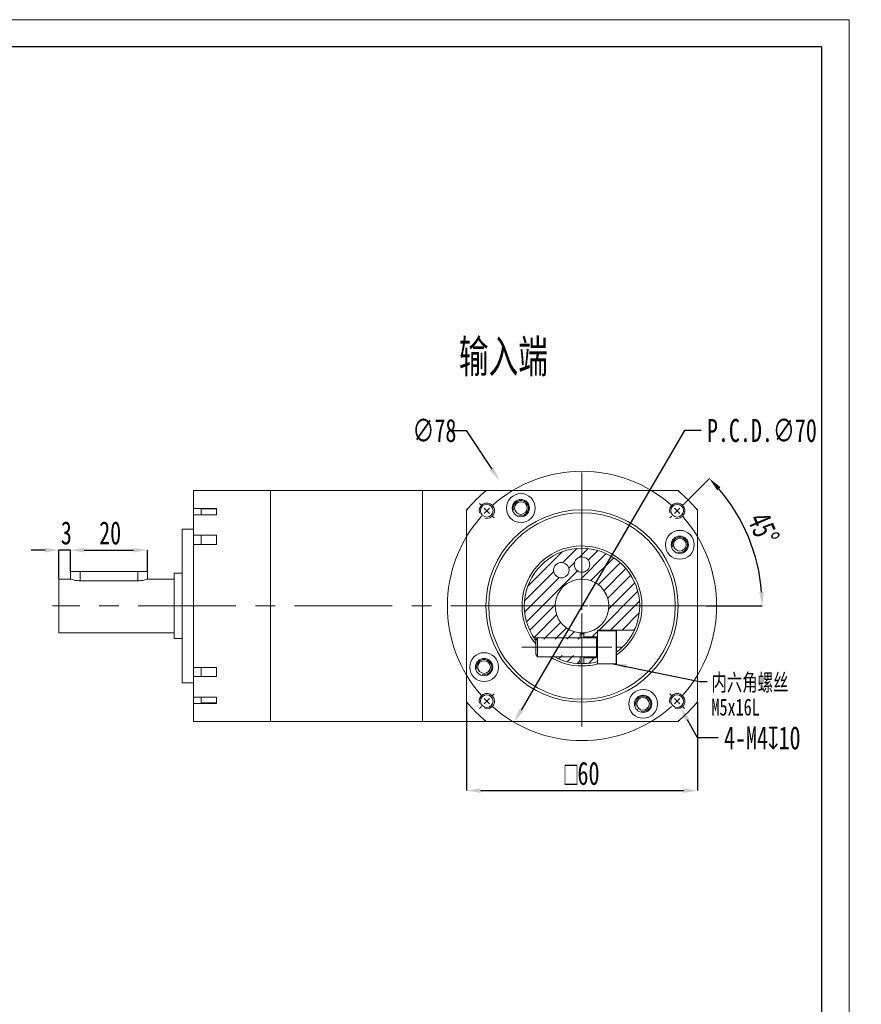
# Model space of a CAD drawing. Header units: millimetres. Extents: x 0 to 299, y 0 to 210.
# Tile 4 of 4: x 190 to 299, y 82 to 210. Entities that reach past the tile are written whole.
import ezdxf

# ---------------------------------------------------------------- set-up
doc = ezdxf.new("R2010")
doc.units = ezdxf.units.MM
doc.linetypes.add('CENTER2', pattern=[28.575, 19.05, -3.175, 3.175, -3.175])
doc.linetypes.add('CENTERX2', pattern=[20.32, 12.7, -2.54, 2.54, -2.54])
doc.layers.add('3中心线层', color=1, linetype='CENTER2')
for name, color, linetype, lineweight in [('SLD-0', 7, 'Continuous', 18), ('图框_外框线', 7, 'Continuous', 18), ('尺寸线层', 3, 'Continuous', 18)]:
    doc.layers.add(name, color=color, linetype=linetype, lineweight=lineweight)
doc.styles.add('SLDTEXTSTYLE0', font='txt', dxfattribs={"width": 0.7})
doc.styles.add('SLDTEXTSTYLE2', font='txt', dxfattribs={"width": 0.7})
doc.dimstyles.new('SLDDIMSTYLE0', dxfattribs={"dimtxt": 3, "dimasz": 1.8, "dimexe": 0, "dimexo": 0.0625, "dimgap": 0.75, "dimtad": 0, "dimtih": 1, "dimtoh": 1, "dimlfac": 2, "dimrnd": 1e-09, "dimzin": 12, "dimdsep": 46, "dimtxsty": 'SLDTEXTSTYLE2', "dimsah": 1, "dimcen": 0, "dimadec": 0, "dimazin": 3, "dimtfac": 1, "dimtmove": 0, "dimatfit": 3, "dimfxl": 1, "dimfrac": 2, "dimtolj": 1, "dimtzin": 12, "dimarcsym": 0})
doc.dimstyles.new('SLDDIMSTYLE1', dxfattribs={"dimtxt": 3, "dimasz": 1.8, "dimexe": 0, "dimexo": 0.0625, "dimgap": 0.75, "dimtad": 0, "dimtih": 1, "dimtoh": 1, "dimlfac": 2, "dimrnd": 1e-09, "dimzin": 12, "dimdsep": 46, "dimtxsty": 'SLDTEXTSTYLE2', "dimsah": 1, "dimcen": 0, "dimadec": 0, "dimazin": 3, "dimtfac": 1, "dimtofl": 0, "dimtmove": 0, "dimatfit": 3, "dimfxl": 1, "dimfrac": 2, "dimtolj": 1, "dimtzin": 12, "dimarcsym": 0})
doc.dimstyles.new('SLDDIMSTYLE10', dxfattribs={"dimtxt": 0.18, "dimasz": 1.8, "dimexe": 0, "dimexo": 0.0625, "dimgap": 0, "dimtad": 0, "dimtih": 1, "dimtoh": 1, "dimdec": 0, "dimrnd": 1e-09, "dimzin": 0, "dimdsep": 46, "dimtxsty": 'Standard', "dimsah": 1, "dimcen": 0.09, "dimadec": 0, "dimazin": 0, "dimtfac": 1.8, "dimtdec": 0, "dimtofl": 0, "dimtmove": 0, "dimatfit": 3, "dimfxl": 1, "dimfrac": 2, "dimtolj": 1, "dimtzin": 0, "dimarcsym": 0})
doc.dimstyles.new('SLDDIMSTYLE3', dxfattribs={"dimtxt": 3, "dimasz": 1.8, "dimexe": 0, "dimexo": 0.0625, "dimgap": 0.75, "dimtad": 1, "dimlfac": 2, "dimrnd": 1e-09, "dimzin": 12, "dimdsep": 46, "dimtxsty": 'SLDTEXTSTYLE2', "dimcen": 0.09, "dimdle": 3.6, "dimadec": 0, "dimazin": 3, "dimtfac": 1, "dimtofl": 0, "dimtmove": 0, "dimatfit": 3, "dimfxl": 1, "dimfrac": 2, "dimtolj": 1, "dimarcsym": 0})
doc.dimstyles.new('SLDDIMSTYLE5', dxfattribs={"dimtxt": 3, "dimasz": 1.8, "dimexe": 0, "dimexo": 0.0625, "dimgap": 0.75, "dimtad": 1, "dimlfac": 2, "dimrnd": 1e-09, "dimzin": 12, "dimdsep": 46, "dimtxsty": 'SLDTEXTSTYLE2', "dimsah": 1, "dimcen": 0.09, "dimadec": 0, "dimazin": 3, "dimtfac": 1, "dimtmove": 0, "dimatfit": 0, "dimfxl": 1, "dimfrac": 2, "dimtolj": 1, "dimtzin": 12, "dimarcsym": 0})
doc.dimstyles.new('SLDDIMSTYLE8', dxfattribs={"dimtxt": 3, "dimasz": 1.8, "dimexe": 0, "dimexo": 0.0625, "dimgap": 0.75, "dimtad": 0, "dimtih": 1, "dimtoh": 1, "dimlfac": 2, "dimrnd": 1e-09, "dimzin": 12, "dimdsep": 46, "dimtxsty": 'SLDTEXTSTYLE2', "dimsah": 1, "dimcen": 0, "dimadec": 0, "dimazin": 3, "dimtfac": 1, "dimtofl": 0, "dimtmove": 0, "dimatfit": 3, "dimfxl": 1, "dimfrac": 2, "dimtolj": 1, "dimtzin": 12, "dimarcsym": 0})
doc.dimstyles.new('SLDDIMSTYLE9', dxfattribs={"dimtxt": 3, "dimasz": 1.8, "dimexe": 0, "dimexo": 0.0625, "dimgap": 0.75, "dimtad": 1, "dimdec": 4, "dimlfac": 2, "dimzin": 12, "dimdsep": 46, "dimtxsty": 'SLDTEXTSTYLE2', "dimsah": 1, "dimcen": 0.09, "dimazin": 3, "dimtfac": 1, "dimtofl": 0, "dimtmove": 0, "dimatfit": 3, "dimfxl": 1, "dimfrac": 2, "dimtolj": 1, "dimtzin": 12, "dimarcsym": 0})
pattern_1 = [(45, (2.2969, -1.373), (-0.7483547, 0.7483547), [])]

# ---------------------------------------------------------------- blocks, each defined once
blk = doc.blocks.new('*D95')
at = {"layer": 'Defpoints', "color": 0}
for p in [(271.46, 149.2), (253.81, 118.98)]:
    blk.add_point(p, dxfattribs=at)
at = {"layer": '尺寸线层', "color": 0, "lineweight": -2}
for p, q in [((275.95, 156.9), (254.72, 120.53)), ((278.13, 156.9), (275.95, 156.9))]:
    blk.add_line(p, q, dxfattribs=at)
at = {"layer": '尺寸线层', "color": 0}
blk.add_solid([(254.46, 120.68), (254.98, 120.38), (253.81, 118.98)], dxfattribs=at)
at = {"layer": '尺寸线层', "color": 0, "insert": (278.88, 158.4), "char_height": 3, "attachment_point": 1, "style": 'SLDTEXTSTYLE2'}
blk.add_mtext('\\A1;P.C.D.∅70', dxfattribs=at)
blk = doc.blocks.new('*D96')
at = {"layer": 'Defpoints', "color": 0}
for p in [(251.9, 150.37), (273.37, 117.81)]:
    blk.add_point(p, dxfattribs=at)
at = {"layer": '尺寸线层', "color": 0, "lineweight": -2}
for p, q in [((245.57, 156.9), (247.59, 156.9)), ((247.59, 156.9), (250.91, 151.87))]:
    blk.add_line(p, q, dxfattribs=at)
at = {"layer": '尺寸线层', "color": 0}
blk.add_solid([(250.66, 151.7), (251.16, 152.03), (251.9, 150.37)], dxfattribs=at)
at = {"layer": '尺寸线层', "color": 0, "insert": (240.59, 158.4), "char_height": 3, "attachment_point": 1, "style": 'SLDTEXTSTYLE2'}
blk.add_mtext('\\A1;∅78', dxfattribs=at)
blk = doc.blocks.new('*D97')
at = {"layer": 'Defpoints', "color": 0}
for p in [(275.94, 147.4), (274.07, 145.53), (285.26, 140.15), (193.81, 134.09), (278.61, 134.09)]:
    blk.add_point(p, dxfattribs=at)
at = {"layer": '尺寸线层', "color": 0, "lineweight": -2}
for p, q in [((275.99, 147.44), (279.2, 150.65)), ((278.67, 134.09), (286.06, 134.09))]:
    blk.add_line(p, q, dxfattribs=at)
blk.add_arc((262.63, 134.09), 23.42, 4.404, 40.596, dxfattribs=at)
at = {"layer": '尺寸线层', "color": 0}
for points in [[(280.64, 149.53), (280.2, 149.13), (279.2, 150.65)], [(285.69, 135.88), (286.29, 135.9), (286.06, 134.09)]]:
    blk.add_solid(points, dxfattribs=at)
at = {"layer": '尺寸线层', "color": 0, "insert": (286.87, 146.54), "char_height": 3, "attachment_point": 1, "rotation": 293.0044, "style": 'SLDTEXTSTYLE2'}
blk.add_mtext('\\A1;45%%d', dxfattribs=at)
blk = doc.blocks.new('*D98')
at = {"layer": 'Defpoints', "color": 0}
for p in [(274.52, 122.59), (275.49, 120.84)]:
    blk.add_point(p, dxfattribs=at)
at = {"layer": '尺寸线层', "color": 0, "lineweight": -2}
for p, q in [((277.65, 116.95), (276.37, 119.27)), ((280.35, 116.95), (277.65, 116.95))]:
    blk.add_line(p, q, dxfattribs=at)
at = {"layer": '尺寸线层', "color": 0}
blk.add_solid([(276.63, 119.41), (276.11, 119.12), (275.49, 120.84)], dxfattribs=at)
at = {"layer": '尺寸线层', "color": 0, "insert": (281.1, 118.45), "char_height": 3, "attachment_point": 1, "style": 'SLDTEXTSTYLE2'}
blk.add_mtext('\\A1;4-M4{\\fGDT;x}10', dxfattribs=at)
blk = doc.blocks.new('*D99')
at = {"layer": 'Defpoints', "color": 0}
for p in [(194.63, 141.34), (196.13, 138.59), (194.63, 137.59)]:
    blk.add_point(p, dxfattribs=at)
at = {"layer": '尺寸线层', "color": 0, "lineweight": -2}
for p, q in [((192.83, 141.34), (191.03, 141.34)), ((194.63, 137.65), (194.63, 141.34)), ((196.13, 141.34), (194.63, 141.34)), ((196.13, 138.65), (196.13, 141.34)), ((197.93, 141.34), (199.73, 141.34))]:
    blk.add_line(p, q, dxfattribs=at)
at = {"layer": '尺寸线层', "color": 0}
for points in [[(192.83, 141.04), (192.83, 141.64), (194.63, 141.34)], [(197.93, 141.64), (197.93, 141.04), (196.13, 141.34)]]:
    blk.add_solid(points, dxfattribs=at)
at = {"layer": '尺寸线层', "color": 0, "insert": (195.59, 145.09), "char_height": 3, "attachment_point": 2, "style": 'SLDTEXTSTYLE2'}
blk.add_mtext('\\A1;3', dxfattribs=at)
blk = doc.blocks.new('*D100')
at = {"layer": 'Defpoints', "color": 0}
for p in [(206.13, 141.34), (196.13, 138.59), (206.13, 138.59)]:
    blk.add_point(p, dxfattribs=at)
at = {"layer": '尺寸线层', "color": 0, "lineweight": -2}
for p, q in [((196.13, 138.65), (196.13, 141.34)), ((197.93, 141.34), (204.33, 141.34)), ((206.13, 138.65), (206.13, 141.34))]:
    blk.add_line(p, q, dxfattribs=at)
at = {"layer": '尺寸线层', "color": 0}
for points in [[(197.93, 141.64), (197.93, 141.04), (196.13, 141.34)], [(204.33, 141.04), (204.33, 141.64), (206.13, 141.34)]]:
    blk.add_solid(points, dxfattribs=at)
at = {"layer": '尺寸线层', "color": 0, "insert": (201.29, 145.09), "char_height": 3, "attachment_point": 2, "style": 'SLDTEXTSTYLE2'}
blk.add_mtext('\\A1;20', dxfattribs=at)
blk = doc.blocks.new('*D101')
at = {"layer": 'Defpoints', "color": 0}
for p in [(247.63, 121.63), (277.63, 121.63), (277.63, 110.09)]:
    blk.add_point(p, dxfattribs=at)
at = {"layer": '尺寸线层', "color": 0, "lineweight": -2}
for p, q in [((247.63, 121.57), (247.63, 110.09)), ((277.63, 121.57), (277.63, 110.09)), ((249.43, 110.09), (275.83, 110.09))]:
    blk.add_line(p, q, dxfattribs=at)
at = {"layer": '尺寸线层', "color": 0}
for points in [[(249.43, 110.39), (249.43, 109.79), (247.63, 110.09)], [(275.83, 109.79), (275.83, 110.39), (277.63, 110.09)]]:
    blk.add_solid(points, dxfattribs=at)
at = {"layer": '尺寸线层', "color": 0, "insert": (262.63, 113.84), "char_height": 3, "attachment_point": 2, "style": 'SLDTEXTSTYLE2'}
blk.add_mtext('\\A1;{\\fGDT;o}60', dxfattribs=at)
blk = doc.blocks.new('SW_NOTE_4')
at = {"layer": 'SLD-0', "color": 0, "char_height": 2.2, "attachment_point": 1}
for s, insert, width, style in [('内六角螺丝', (0.57, 0.97), 20.9782, 'SLDTEXTSTYLE0'), ('M5x16L', (0.57, -2.23), 12.9531, 'SLDTEXTSTYLE2')]:
    blk.add_mtext(s, dxfattribs=dict(at, insert=insert, width=width, style=style))
blk = doc.blocks.new('SW_CENTERMARKSYMBOL_1')
at = {"layer": 'SLD-0', "color": 0}
for p, q in [((-0.71, 0.71), (-0.94, 0.94)), ((0, 0), (-0.35, 0.35)), ((0, 0), (0.35, -0.35)), ((12.37, -11.37), (12.37, 0.5)), ((24.75, 0), (24.4, -0.35)), ((24.75, 0), (25.1, 0.35)), ((25.46, 0.71), (25.69, 0.94)), ((0.71, -0.71), (0.94, -0.94)), ((24.04, -0.71), (23.81, -0.94)), ((11.37, -12.37), (-0.5, -12.37)), ((12.37, -12.37), (11.87, -12.37)), ((12.37, -12.37), (12.37, -11.87)), ((12.37, -12.37), (12.37, -12.87)), ((12.37, -12.37), (12.87, -12.37)), ((13.37, -12.37), (25.25, -12.37)), ((12.37, -13.37), (12.37, -25.25)), ((0.71, -24.04), (0.94, -23.81)), ((24.04, -24.04), (23.81, -23.81)), ((-0.71, -25.46), (-0.94, -25.69)), ((0, -24.75), (-0.35, -25.1)), ((0, -24.75), (0.35, -24.4)), ((24.75, -24.75), (24.4, -24.4)), ((24.75, -24.75), (25.1, -25.1)), ((25.46, -25.46), (25.69, -25.69))]:
    blk.add_line(p, q, dxfattribs=at)
for start, end in [(48.274, 131.726), (133.363, 135), (45, 46.637), (43.363, 45), (138.274, 221.726), (135, 136.637), (318.274, 41.726), (223.363, 225), (225, 226.637), (228.274, 311.726), (313.363, 315), (315, 316.637)]:
    blk.add_arc((12.37, -12.37), 17.5, start, end, dxfattribs=at)

msp = doc.modelspace()

# ---------------------------------------------------------------- hatches: boundary and pattern name
at = {"linetype": 'Continuous', "lineweight": 0}
h = msp.add_hatch(dxfattribs=at)
h.set_pattern_fill('ANSI31', scale=0.333333, style=0)
h.set_pattern_definition(pattern_1)
edge = h.paths.add_edge_path(flags=0)
edge.add_line((264.632958, 130.088364), (264.632958, 130.963364))
edge.add_line((264.632958, 130.963364), (269.450903, 130.963364))
edge.add_arc((262.632958, 134.088364), 7.5, 335.37568165, 575.21643363)
edge.add_line((256.505611, 129.763364), (262.382958, 129.763364))
edge.add_line((262.382958, 129.763364), (262.382958, 130.597304))
edge.add_arc((262.632958, 134.088364), 3.5, -85.90395624, 265.90395624, ccw=False)
edge.add_line((262.882958, 130.597304), (262.882958, 130.088364))
edge.add_line((262.882958, 130.088364), (264.632958, 130.088364))
edge = h.paths.add_edge_path(flags=0)
edge.add_arc((259.945458, 138.743251), 1, 0, 360)
edge = h.paths.add_edge_path(flags=0)
edge.add_arc((262.632958, 139.463364), 1, 0, 360)
h = msp.add_hatch(dxfattribs=at)
h.set_pattern_fill('ANSI31', scale=0.333333, style=0)
h.set_pattern_definition(pattern_1)
edge = h.paths.add_edge_path(flags=0)
edge.add_arc((262.632958, 134.088364), 7.5, 238.94435158, 268.08978683)
edge.add_line((262.382958, 126.592532), (262.382958, 127.663364))
edge.add_line((262.382958, 127.663364), (258.76393, 127.663364))
h = msp.add_hatch(dxfattribs=at)
h.set_pattern_fill('ANSI31', scale=0.333333, style=0)
h.set_pattern_definition(pattern_1)
edge = h.paths.add_edge_path(flags=0)
edge.add_arc((262.632958, 134.088364), 7.5, 271.91021317, 285.46600995)
edge.add_line((264.632958, 126.859948), (264.632958, 127.338364))
edge.add_line((264.632958, 127.338364), (262.882958, 127.338364))
edge.add_line((262.882958, 127.338364), (262.882958, 126.592532))

# ---------------------------------------------------------------- linework, layer by layer
at = {"color": 7, "linetype": 'Continuous', "lineweight": 15}
for p, q in [((222.132958, 149.088364), (212.132958, 149.088364)), ((212.132958, 146.772328), (212.132958, 149.088364)), ((241.882958, 149.088364), (222.132958, 149.088364)), ((222.132958, 149.088364), (222.132958, 145.914403)), ((222.132958, 119.088364), (222.132958, 149.088364)), ((250.132958, 149.088364), (241.882958, 149.088364)), ((241.882958, 119.088364), (241.882958, 149.088364)), ((241.882958, 149.088364), (241.882958, 145.914403)), ((250.132958, 149.088364), (249.913734, 148.869141)), ((250.173022, 149.088364), (275.092893, 149.088364)), ((275.352181, 148.869141), (275.132958, 149.088364)), ((212.132958, 146.772328), (215.132958, 146.772328)), ((212.132958, 145.950948), (212.132958, 146.772328)), ((212.132958, 143.26873), (212.132958, 145.950948)), ((215.132958, 145.950948), (212.132958, 145.950948)), ((215.132958, 146.692129), (213.132958, 146.692129)), ((213.132958, 146.692129), (213.132958, 145.950948)), ((215.132958, 146.375645), (215.132958, 146.772328)), ((215.132958, 145.950948), (215.132958, 146.375645)), ((222.132958, 145.914403), (222.132958, 119.088364)), ((241.882958, 145.914403), (241.882958, 119.088364)), ((247.852181, 146.807588), (247.632958, 146.588364)), ((247.632958, 121.628429), (247.632958, 146.5483)), ((277.632958, 146.588364), (277.413734, 146.807588)), ((277.632958, 146.5483), (277.632958, 121.628429)), ((212.132958, 144.088364), (210.632958, 144.088364)), ((210.632958, 124.088364), (210.632958, 144.088364)), ((212.132958, 143.26873), (215.132958, 143.26873)), ((212.132958, 142.095677), (212.132958, 143.26873)), ((212.132958, 126.081052), (212.132958, 142.095677)), ((215.132958, 142.095677), (212.132958, 142.095677)), ((213.132958, 143.26873), (213.132958, 142.095677)), ((215.132958, 142.692011), (215.132958, 143.26873)), ((215.132958, 142.095677), (215.132958, 142.692011)), ((196.132958, 138.588364), (196.132958, 137.588364)), ((196.132958, 138.588364), (197.382958, 138.588364)), ((197.382958, 138.588364), (204.882958, 138.588364)), ((204.882958, 138.588364), (206.132958, 138.588364)), ((206.132958, 137.588364), (206.132958, 138.588364)), ((210.632958, 138.338364), (209.632958, 138.338364)), ((209.632958, 129.838364), (209.632958, 138.338364)), ((196.132958, 137.588364), (194.632958, 137.588364)), ((194.632958, 130.588364), (194.632958, 137.588364)), ((204.882958, 137.357539), (197.382958, 137.357539)), ((209.632958, 137.588364), (206.132958, 137.588364)), ((194.632958, 130.588364), (209.632958, 130.588364)), ((262.382958, 129.963364), (262.382958, 130.597304)), ((262.882958, 130.597304), (262.882958, 130.088364)), ((264.632958, 130.963364), (269.450903, 130.963364)), ((264.632958, 130.838364), (264.632958, 130.963364)), ((267.082958, 130.838364), (264.632958, 130.838364)), ((264.632958, 130.838364), (264.632958, 130.552434)), ((264.632958, 130.552434), (264.632958, 126.588364)), ((267.132958, 130.788364), (267.132958, 126.638364)), ((209.632958, 129.838364), (210.632958, 129.838364)), ((256.505611, 129.763364), (256.717482, 129.763364)), ((256.832952, 129.963364), (256.632958, 129.616964)), ((256.632958, 129.616964), (256.632958, 129.49538)), ((256.632958, 129.49538), (256.632958, 127.809764)), ((264.532958, 129.963364), (256.832952, 129.963364)), ((256.832952, 129.963364), (256.832952, 129.79517)), ((256.832952, 129.79517), (256.832952, 127.463364)), ((262.382958, 130.446936), (262.882958, 130.446936)), ((262.882958, 130.088364), (264.632958, 130.088364)), ((262.882958, 129.963364), (262.882958, 130.088364)), ((256.632958, 127.809764), (256.832952, 127.463364)), ((256.832952, 127.463364), (264.532958, 127.463364)), ((262.382958, 126.592532), (262.382958, 127.463364)), ((262.882958, 127.338364), (262.882958, 127.463364)), ((264.632958, 127.338364), (262.882958, 127.338364)), ((262.882958, 127.338364), (262.882958, 126.592532)), ((215.132958, 126.081052), (212.132958, 126.081052)), ((212.132958, 126.081052), (212.132958, 124.907999)), ((213.132958, 124.907999), (213.132958, 126.081052)), ((215.132958, 125.484718), (215.132958, 126.081052)), ((215.132958, 124.907999), (215.132958, 125.484718)), ((262.38811, 126.592362), (262.882958, 126.592532)), ((264.632958, 126.588364), (267.082958, 126.588364)), ((212.132958, 122.225781), (212.132958, 124.907999)), ((212.132958, 124.907999), (215.132958, 124.907999)), ((210.632958, 124.088364), (212.132958, 124.088364)), ((215.132958, 122.225781), (212.132958, 122.225781)), ((212.132958, 122.225781), (212.132958, 121.4044)), ((213.132958, 121.4846), (213.132958, 122.225781)), ((215.132958, 121.801084), (215.132958, 122.225781)), ((215.132958, 121.4044), (215.132958, 121.801084)), ((247.632958, 121.588364), (247.852181, 121.369141)), ((277.413734, 121.369141), (277.632958, 121.588364)), ((212.132958, 119.088364), (212.132958, 121.4044)), ((212.132958, 121.4044), (215.132958, 121.4044)), ((213.132958, 121.4846), (215.132958, 121.4846)), ((212.132958, 119.088364), (222.132958, 119.088364)), ((222.132958, 119.088364), (241.882958, 119.088364)), ((241.882958, 119.088364), (250.132958, 119.088364)), ((249.913734, 119.307588), (250.132958, 119.088364)), ((275.092893, 119.088364), (250.173022, 119.088364)), ((275.132958, 119.088364), (275.352181, 119.307588))]:
    msp.add_line(p, q, dxfattribs=at)
at = {"color": 8, "linetype": 'Continuous', "lineweight": 15}
for p, q in [((197.382958, 138.588364), (197.382958, 137.357539)), ((204.882958, 138.588364), (204.882958, 137.357539)), ((267.082958, 126.588364), (267.082958, 130.838364)), ((264.532958, 129.963364), (264.532958, 129.79517)), ((264.532958, 129.79517), (264.532958, 127.463364)), ((267.863577, 128.713364), (267.132958, 128.713364))]:
    msp.add_line(p, q, dxfattribs=at)
at = {"color": 7, "linetype": 'Continuous', "lineweight": 15, "flags": 128}
msp.add_lwpolyline([(262.882958, 130.597304), (262.632958, 130.588364), (262.382958, 130.597304)], dxfattribs=at)
at = {"color": 7, "linetype": 'Continuous', "lineweight": 15}
for centre, radius in [((254.684169, 146.809086), 1.875), ((250.258589, 146.462733), 0.825), ((254.684169, 146.809086), 1.125), ((254.684169, 146.809086), 0.825), ((275.007326, 146.462733), 0.825), ((262.632958, 134.088364), 12.5), ((262.632958, 134.088364), 12.125), ((275.353679, 142.037153), 1.875), ((275.353679, 142.037153), 1.125), ((275.353679, 142.037153), 0.825), ((259.945458, 138.743251), 1), ((262.632958, 139.463364), 1), ((249.912236, 126.139576), 1.875), ((249.912236, 126.139576), 1.125), ((249.912236, 126.139576), 0.825), ((270.581747, 121.367643), 1.875), ((250.258589, 121.713996), 0.825), ((270.581747, 121.367643), 1.125), ((270.581747, 121.367643), 0.825), ((275.007326, 121.713996), 0.825)]:
    msp.add_circle(centre, radius, dxfattribs=at)
for centre, radius, start, end in [((262.632958, 134.088364), 19.5, 129.71513723, 140.28486277), ((262.632958, 134.088364), 19.5, 39.71513723, 50.28486277), ((262.632958, 134.088364), 7.8, 305.23441798, 219.71513723), ((262.632958, 134.088364), 7.5, 335.37568165, 215.21643363), ((262.632958, 134.088364), 3.5, 274.09604376, 265.90395624), ((267.082958, 130.788364), 0.05, 0, 90), ((264.532958, 130.063364), 0.1, 270, 0), ((262.632958, 134.088364), 7.5, 306.86989765, 314.22004443), ((262.632958, 134.088364), 7.8, 238.14201621, 270), ((262.632958, 134.088364), 7.5, 242.04711341, 268.08978683), ((262.632958, 134.088364), 7.5, 271.91021317, 285.46600995), ((264.532958, 127.363364), 0.1, 0, 90), ((262.632958, 134.088364), 7.8, 270, 285.94236861), ((267.082958, 126.638364), 0.05, 270, 0), ((262.632958, 134.088364), 19.5, 219.71513723, 230.28486277), ((262.632958, 134.088364), 19.5, 309.71513723, 320.28486277)]:
    msp.add_arc(centre, radius, start, end, dxfattribs=at)
for points, knots in [([(197.382958, 137.357539), (197.247546, 137.362603), (196.97694, 137.372722), (196.612399, 137.442799), (196.327633, 137.520894), (196.153835, 137.580822), (196.148513, 137.582819), (196.1463, 137.583649)], [0, 0, 0, 0, 0.2053621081, 0.4103943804, 0.6238425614, 0.8436625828, 1, 1, 1, 1]), ([(206.119615, 137.583649), (206.123633, 137.585067), (206.142454, 137.591712), (206.044251, 137.556608), (205.8333, 137.489626), (205.504526, 137.409588), (205.165537, 137.362996), (204.952158, 137.358875), (204.882958, 137.357539)], [0, 0, 0, 0, 0.0546699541, 0.2560968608, 0.4604397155, 0.6757232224, 0.8948354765, 1, 1, 1, 1]), ([(269.450903, 130.963364), (269.4493, 130.959873), (269.443733, 130.947747), (269.370434, 130.788688), (269.177847, 130.413552), (268.862209, 129.894582), (268.424151, 129.294615), (268.052707, 128.909471), (267.863577, 128.713364)], [0, 0, 0, 0, 0.0699196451, 0.2428303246, 0.4169880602, 0.5975355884, 0.7950744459, 1, 1, 1, 1]), ([(256.624883, 129.599151), (256.584214, 129.65477), (256.517497, 129.746011), (256.508949, 129.758492), (256.505611, 129.763364)], [0, 0, 0, 0, 0.6095723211, 1, 1, 1, 1])]:
    msp.add_open_spline(points, degree=3, knots=knots, dxfattribs=at)
at = {"layer": '3中心线层', "linetype": 'CENTERX2', "lineweight": 0}
msp.add_line((278.611266, 134.088364), (193.807614, 134.088364), dxfattribs=at)
at = {"layer": 'SLD-0', "linetype": 'CENTERX2', "lineweight": 0}
for p, q in [((262.632958, 151.435004), (262.632958, 117.146473)), ((254.807953, 128.713364), (266.532958, 128.713364))]:
    msp.add_line(p, q, dxfattribs=at)
at = {"layer": 'SLD-0'}
for p, q in [((262.382958, 129.963364), (256.369223, 129.963364)), ((262.382958, 127.463364), (259.117367, 127.463364))]:
    msp.add_line(p, q, dxfattribs=at)
for centre in [(250.258589, 146.462733), (254.684169, 146.809086), (275.007326, 146.462733), (275.353679, 142.037153), (249.912236, 126.139576), (250.258589, 121.713996), (270.581747, 121.367643), (275.007326, 121.713996)]:
    msp.add_arc(centre, 1, 255, 195, dxfattribs=at)
at = {"layer": '图框_外框线', "color": 3}
msp.add_lwpolyline([(0, 0), (297.369229, 0), (297.369229, 210.282526), (0, 210.282526)], close=True, dxfattribs=at)
at = {"layer": '图框_外框线', "color": 3, "lineweight": 25}
msp.add_lwpolyline([(17.700549, 3.54011), (293.829119, 3.54011), (293.829119, 206.742416), (17.700549, 206.742416)], close=True, dxfattribs=at)

# ---------------------------------------------------------------- block references
at = {"layer": '3中心线层'}
msp.add_blockref('SW_CENTERMARKSYMBOL_1', (250.258589, 146.462733), dxfattribs=at)
at = {"layer": '尺寸线层'}
msp.add_blockref('SW_NOTE_4', (278.892172, 124.281006), dxfattribs=at)

# ---------------------------------------------------------------- texts
at = {"layer": 'SLD-0', "insert": (246.632976, 168.639615), "char_height": 4.2333333, "attachment_point": 1, "style": 'SLDTEXTSTYLE0'}
msp.add_mtext('输入端', dxfattribs=at)

# ---------------------------------------------------------------- dimensions: what is measured, and where the dimension line sits
at = {"layer": '尺寸线层'}
dim = msp.add_diameter_dim_2p(p1=(273.368877, 117.80985), p2=(251.897038, 150.366879), dimstyle='SLDDIMSTYLE8', dxfattribs=at)
dim.commit()
dim.dimension.update_dxf_attribs({"geometry": '*D96', "text_midpoint": (242.706691, 156.904378), "dimtype": 163})
dim = msp.add_diameter_dim_2p(p1=(271.456908, 149.200873), p2=(253.809008, 118.975856), text='P.C.D.<>', dimstyle='SLDDIMSTYLE0', dxfattribs=at)
dim.commit()
dim.dimension.update_dxf_attribs({"geometry": '*D95', "text_midpoint": (285.526369, 156.904378), "dimtype": 163})
dim = msp.add_angular_dim_2l(base=(285.258413, 140.150837), line1=((275.944243, 147.39965), (274.07041, 145.525817)), line2=((278.611266, 134.088364), (193.807614, 134.088364)), dimstyle='SLDDIMSTYLE9', dxfattribs=at)
dim.commit()
dim.dimension.update_dxf_attribs({"geometry": '*D97', "text_midpoint": (284.19379, 143.242342), "dimtype": 162})
for base, p2, dimstyle, picture, middle in [((194.632958, 141.342388), (194.632958, 137.588364), 'SLDDIMSTYLE5', '*D99', (195.587392, 141.342388)), ((206.132958, 141.342388), (206.132958, 138.588364), 'SLDDIMSTYLE3', '*D100', (201.292047, 141.342388))]:
    dim = msp.add_linear_dim(base=base, p1=(196.132958, 138.588364), p2=p2, dimstyle=dimstyle, dxfattribs=at)
    dim.commit()
    dim.dimension.update_dxf_attribs({"geometry": picture, "text_midpoint": middle, "dimtype": 160})
dim = msp.add_linear_dim(base=(277.632958, 110.088364), p1=(247.632958, 121.628429), p2=(277.632958, 121.628429), text='{\\fGDT;o}<>', dimstyle='SLDDIMSTYLE3', dxfattribs=at)
dim.commit()
dim.dimension.update_dxf_attribs({"geometry": '*D101', "text_midpoint": (262.632958, 110.088364), "dimtype": 160})
dim = msp.add_diameter_dim_2p(p1=(274.521636, 122.588127), p2=(275.493017, 120.839865), text='4-M<>{\\fGDT;x}10', dimstyle='SLDDIMSTYLE1', override={"dimpost": '<>'}, dxfattribs=at)
dim.commit()
dim.dimension.update_dxf_attribs({"geometry": '*D98', "text_midpoint": (286.327132, 116.950495), "dimtype": 163})

# ---------------------------------------------------------------- leaders
msp.add_leader([(266.671003, 126.588364), (277.892172, 124.281006), (278.892172, 124.281006)], dimstyle='SLDDIMSTYLE10', dxfattribs=at)

doc.saveas('drawing.dxf')
